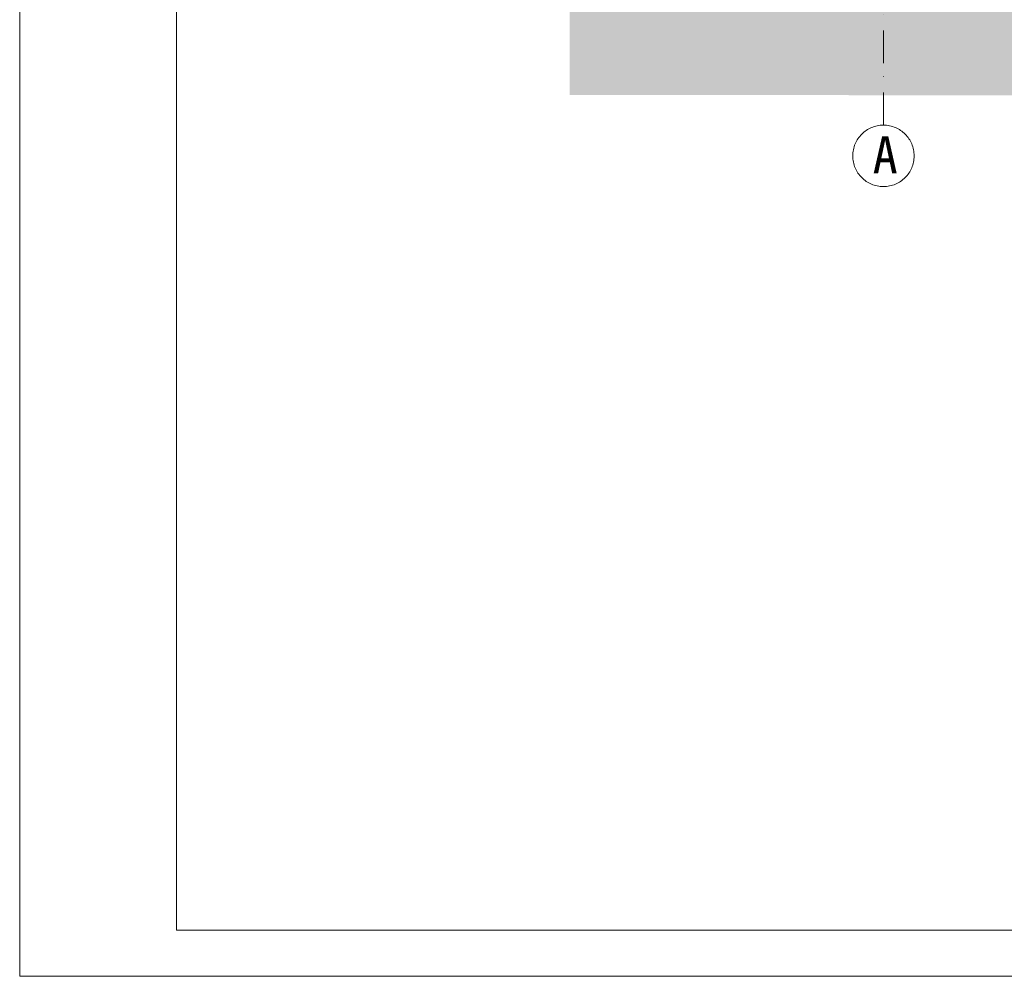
# Model space of a CAD drawing. Header units: millimetres. Extents: x -1373 to 28294, y -9636 to 187.
# Tile 11 of 133: x 835 to 1369, y -6424 to -5906. Entities that reach past the tile are written whole.
import ezdxf

# ---------------------------------------------------------------- set-up
doc = ezdxf.new("R2010")
doc.units = ezdxf.units.MM
doc.linetypes.add('Kreski i kropki', pattern=[335.138881, 176.388884, -88.194442, 0, -70.555556])
for name, color, linetype, lineweight in [('_k_kreskowanie', 250, 'Continuous', 9), ('_k_osie', 142, 'Kreski i kropki', 13), ('_k_wymiar', 7, 'Continuous', 9)]:
    doc.layers.add(name, color=color, linetype=linetype, lineweight=lineweight)
doc.styles.add('GENERATED_STYLE_2', font='MS Gothic.ttf')

msp = doc.modelspace()

# ---------------------------------------------------------------- hatches: boundary and pattern name
at = {"layer": '_k_kreskowanie', "ltscale": 2}
h = msp.add_hatch(dxfattribs=at)
h.set_pattern_fill('EARTH', color=256, scale=3, angle=45)
h.set_pattern_definition([(45, (-2e-06, -1770.638), (-7e-15, 26.94077), [19.05, -19.05]), (45, (-5.051, -1765.587), (-7e-15, 26.94077), [19.05, -19.05]), (45, (-10.103, -1760.535), (-7e-15, 26.94077), [19.05, -19.05]), (135, (-10.103, -1757.168), (-26.94077, -7e-15), [19.05, -19.05]), (135, (-5.051, -1752.116), (-26.94077, -7e-15), [19.05, -19.05]), (135, (-2e-06, -1747.065), (-26.94077, -7e-15), [19.05, -19.05])])
h.paths.add_polyline_path([(2420.48, -5947.06), (2420.48, -5770.05), (2220.58, -5766.06), (2220.52, -5833.05), (2233.52, -5833.05), (2233.52, -5873.05), (2243.52, -5873.05), (2243.52, -5883.05), (1253.52, -5883.05), (1253.52, -5873.05), (1263.52, -5873.05), (1263.52, -5833.05), (1276.41, -5833.05), (1276.52, -5774.21), (1216.52, -5775.51), (1216.52, -5786.5), (1189.52, -5786.5), (1189.52, -5769.5), (1203.52, -5761.5), (1203.52, -5747.5), (1133.63, -5747.19), (1133.41, -5946.76)])

# ---------------------------------------------------------------- linework, layer by layer
at = {"layer": '_k_osie', "ltscale": 0.1}
msp.add_lwpolyline([(1303.52, -5963.05), (1303.52, -5136.33)], dxfattribs=at)
at = {"layer": '_k_osie'}
msp.add_circle((1303.52, -5979.7), 16.65, dxfattribs=at)
at = {"layer": '_k_wymiar'}
for points in [[(835.22, -4939.31), (2935.22, -4939.31), (2935.22, -6424.31), (835.22, -6424.31)], [(920.22, -4964.31), (2910.22, -4964.31), (2910.22, -6399.31), (920.22, -6399.31)]]:
    msp.add_lwpolyline(points, close=True, dxfattribs=at)

# ---------------------------------------------------------------- texts
at = {"layer": '_k_osie', "insert": (1304.47, -5989.19), "char_height": 20, "attachment_point": 8, "style": 'GENERATED_STYLE_2'}
msp.add_mtext('A', dxfattribs=at)

doc.saveas('drawing.dxf')
